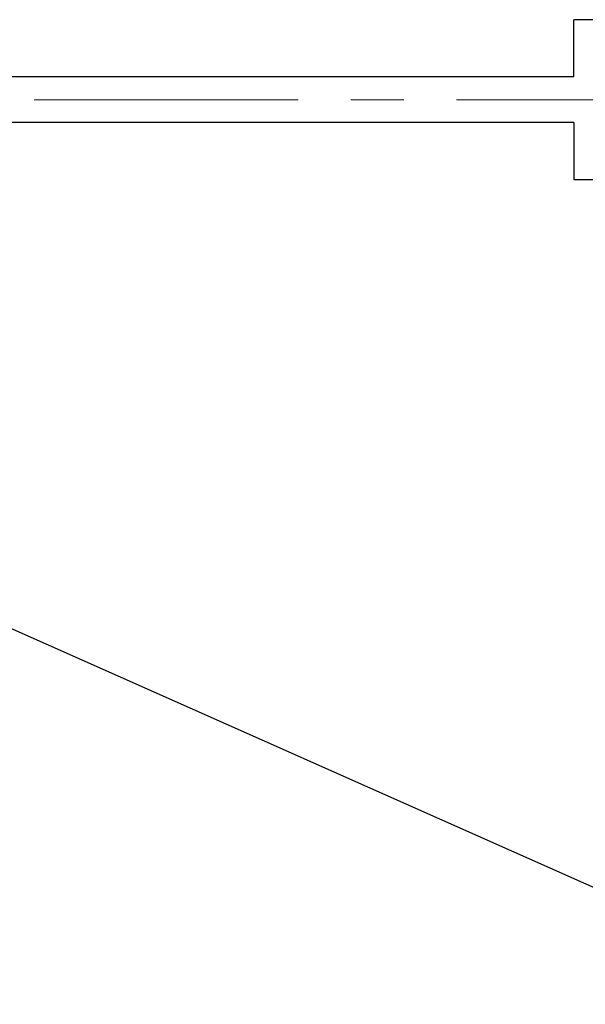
# Model space of a CAD drawing. Header units: millimetres. Extents: x 0 to 840, y 0 to 594.
# Tile 12 of 139: x 165 to 190, y 239 to 282. Entities that reach past the tile are written whole.
import ezdxf

# ---------------------------------------------------------------- set-up
doc = ezdxf.new("R2010")
doc.units = ezdxf.units.MM
doc.header["$LTSCALE"] = 0.36378
doc.linetypes.add('CENTER', pattern=[50.8, 31.75, -6.35, 6.35, -6.35])
doc.layers.add('NoLayerName_001', color=7, linetype='Continuous')
doc.styles.get("Standard").update_dxf_attribs({"font": 'txt', "bigfont": 'extfont2'})
doc.dimstyles.get("Standard").update_dxf_attribs({"dimtxt": 2.5, "dimasz": 2.5, "dimexe": 1, "dimexo": 1, "dimtad": 1, "dimdec": 3, "dimzin": 0, "dimdsep": 46, "dimtxsty": 'Standard', "dimcen": 2.5, "dimadec": 3, "dimazin": 0, "dimtfac": 0.75, "dimtdec": 3, "dimtmove": 0, "dimatfit": 3, "dimfxl": 1, "dimarcsym": 0})

msp = doc.modelspace()

# ---------------------------------------------------------------- linework, layer by layer
at = {"layer": 'NoLayerName_001', "color": 7, "linetype": 'Continuous', "lineweight": 25}
for p, q in [((189.1991, 279.419), (189.1991, 281.919)), ((223.1991, 281.919), (189.1991, 281.919)), ((189.1991, 279.419), (148.6991, 279.419)), ((189.1991, 277.419), (148.6991, 277.419)), ((189.1991, 277.419), (189.1991, 274.9191)), ((223.1991, 274.9191), (189.1991, 274.9191))]:
    msp.add_line(p, q, dxfattribs=at)
at = {"layer": 'NoLayerName_001', "color": 2, "linetype": 'CENTER', "lineweight": 13}
msp.add_line((269.5347, 278.419), (142.9912, 278.419), dxfattribs=at)

# ---------------------------------------------------------------- leaders
at = {"layer": 'NoLayerName_001', "color": 3, "linetype": 'Continuous', "lineweight": 13, "annotation_type": 0, "has_hookline": 1, "hookline_direction": 1, "text_width": 33.8314}
msp.add_leader([(201.5354, 238.8567), (142.875, 264.9288), (139.875, 264.9288)], dimstyle='Standard', override={"dimtxt": 7, "dimasz": 3, "dimldrblk": 'OPEN30'}, dxfattribs=at)

doc.saveas('drawing.dxf')
